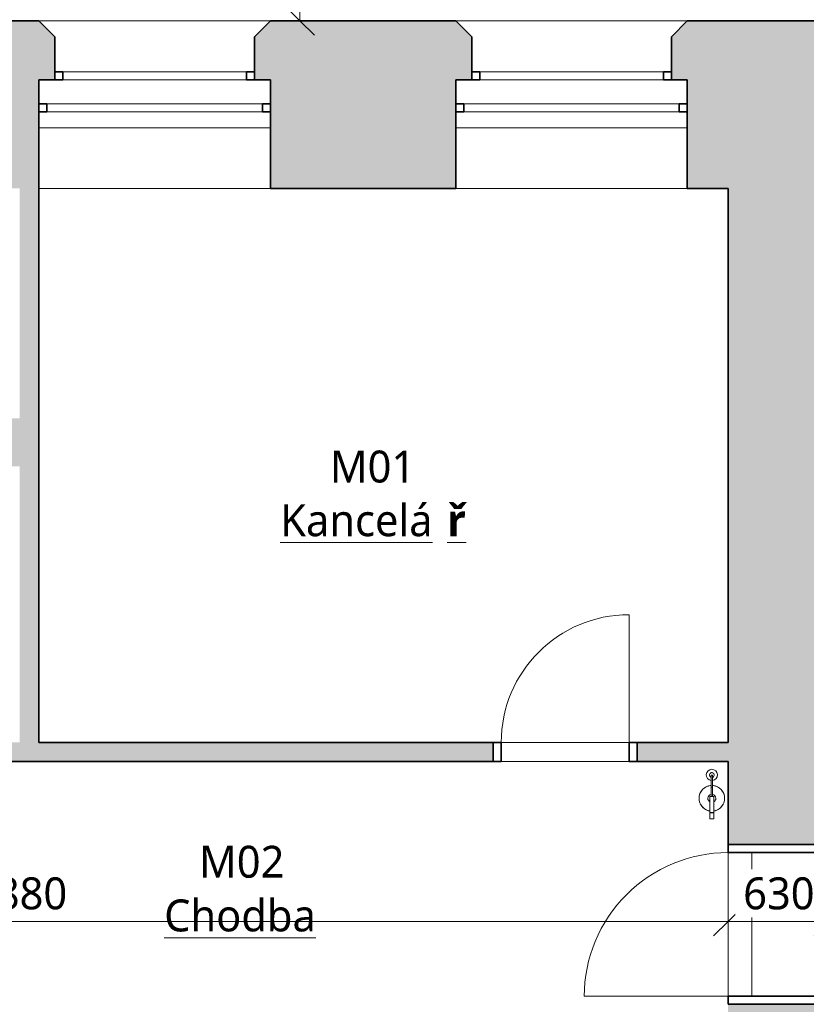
# Model space of a CAD drawing. Header units: metres. Extents: x -2.8 to 41.5, y -3 to 31.1.
# Tile 6 of 21: x 6.2 to 11.1, y 8.6 to 14.8. Entities that reach past the tile are written whole.
import ezdxf

# ---------------------------------------------------------------- set-up
doc = ezdxf.new("R2010")
doc.units = ezdxf.units.M
doc.linetypes.add('AV - Cerch_ 1 tecka 2mm', pattern=[0.004, 0.002, -0.001, 0, -0.001])
doc.layers.add('AV-KOTY', color=5, linetype='Continuous', lineweight=13, true_color=0x0000ff)
doc.layers.add('AV-MISTNOSTI', color=5, linetype='Continuous', lineweight=5, true_color=0x0000ff)
for name, color, linetype, lineweight in [('AV-KOTY-100', 7, 'Continuous', 5), ('AV-SRAFY', 7, 'Continuous', 35), ('AV-STAVBA', 7, 'Continuous', 18)]:
    doc.layers.add(name, color=color, linetype=linetype, lineweight=lineweight)
doc.styles.add('Trebuchet MS', font='trebuc.ttf', dxfattribs={"height": 0.2})
doc.styles.add('Trebuchet MS_B', font='trebuc.ttf', dxfattribs={"height": 0.2})
doc.dimstyles.new('2_mm_-_O_-_Blue_-_mm_-_zaokrouhlena', dxfattribs={"dimscale": 0.3048, "dimtxt": 0.20619, "dimasz": 0.590551, "dimexe": 0.393701, "dimexo": 0.0625, "dimgap": 0.065617, "dimtad": 1, "dimdec": 0, "dimlfac": 1000, "dimrnd": 10, "dimzin": 0, "dimdsep": 46, "dimtxsty": 'Trebuchet MS', "dimblk1": 'OBLIQUE', "dimblk2": 'OBLIQUE', "dimsah": 1, "dimcen": 0.09, "dimazin": 0, "dimtfac": 1, "dimtdec": 4, "dimtix": 1, "dimtmove": 0, "dimatfit": 3, "dimfxl": 0.984252, "dimfxlon": 1, "dimtvp": 1, "dimtfill": 1, "dimtolj": 1, "dimtzin": 0, "dimarcsym": 2})

# ---------------------------------------------------------------- blocks, each defined once
blk = doc.blocks.new('DO_1-L_Obl_ - 800x2070-960776-1NP mezipatro')
at = {"layer": 'AV-STAVBA'}
for p, q in [((0.4, 0.73), (0.4, -0.07)), ((-0.4, -0.19), (-0.4, -0.07)), ((0.4, -0.19), (0.4, -0.07)), ((0.4, -0.07), (0.4, -0.19)), ((-0.45, -0.19), (-0.4, -0.19)), ((0.4, -0.19), (0.45, -0.19))]:
    blk.add_line(p, q, dxfattribs=at)
at = {"layer": 'AV-STAVBA', "lineweight": 35}
for p, q in [((-0.4, -0.07), (-0.45, -0.07)), ((-0.45, -0.07), (-0.45, -0.19)), ((-0.4, -0.19), (-0.4, -0.07)), ((0.45, -0.07), (0.4, -0.07)), ((0.4, -0.07), (0.4, -0.19)), ((0.45, -0.19), (0.45, -0.07)), ((-0.45, -0.19), (-0.4, -0.19)), ((0.4, -0.19), (0.45, -0.19))]:
    blk.add_line(p, q, dxfattribs=at)
at = {"layer": 'AV-STAVBA', "linetype": 'AV - Cerch_ 1 tecka 2mm'}
for p, q in [((-0.4, -0.07), (0.4, -0.07)), ((-0.45, -0.19), (0.45, -0.19)), ((-0.4, -0.19), (0.4, -0.19))]:
    blk.add_line(p, q, dxfattribs=at)
at = {"layer": 'AV-STAVBA'}
blk.add_arc((0.4, -0.07), 0.8, 90, 180, dxfattribs=at)
blk = doc.blocks.new('DO_1-P_Obl__členěné_121 - 900x2100-1016869-1NP mezipatro')
at = {"layer": 'AV-STAVBA'}
for p, q in [((-0.45, 1.085), (-0.45, 0.185)), ((-0.45, -0.445), (-0.45, 0.185)), ((0.45, -0.445), (0.45, 0.185)), ((0.45, 0.185), (0.45, -0.445)), ((-0.5, -0.445), (-0.45, -0.445)), ((-0.45, -0.445), (0.45, -0.445)), ((0.45, -0.445), (0.5, -0.445))]:
    blk.add_line(p, q, dxfattribs=at)
at = {"layer": 'AV-STAVBA', "lineweight": 35}
for p, q in [((-0.45, 0.185), (-0.5, 0.185)), ((-0.5, 0.185), (-0.5, -0.445)), ((-0.45, -0.445), (-0.45, 0.185)), ((0.5, 0.185), (0.45, 0.185)), ((0.45, 0.185), (0.45, -0.445)), ((0.5, -0.445), (0.5, 0.185)), ((-0.5, -0.445), (-0.45, -0.445)), ((0.45, -0.445), (0.5, -0.445))]:
    blk.add_line(p, q, dxfattribs=at)
at = {"layer": 'AV-STAVBA', "linetype": 'AV - Cerch_ 1 tecka 2mm'}
for p, q in [((-0.45, 0.185), (0.45, 0.185)), ((-0.5, -0.445), (0.5, -0.445)), ((-0.45, -0.445), (0.45, -0.445))]:
    blk.add_line(p, q, dxfattribs=at)
at = {"layer": 'AV-STAVBA'}
blk.add_arc((-0.45, 0.185), 0.9, 360, 90, dxfattribs=at)
blk = doc.blocks.new('WI_2-1_dvojité_s příčlí_vnější klenuté nadpraží - 2000x2050-1126709-1NP mezipatro')
at = {"layer": 'AV-STAVBA', "linetype": 'AV - Cerch_ 1 tecka 2mm', "lineweight": 13}
for p, q in [((0.725, 0.525), (-0.725, 0.525)), ((0.625, 0.525), (-0.625, 0.525)), ((-0.625, 0.525), (0.625, 0.525)), ((0.725, -0.525), (-0.725, -0.525)), ((-0.725, -0.525), (0.725, -0.525)), ((0.625, -0.525), (-0.625, -0.525))]:
    blk.add_line(p, q, dxfattribs=at)
at = {"layer": 'AV-STAVBA', "lineweight": 35}
for p, q in [((-0.575, 0.205), (-0.625, 0.205)), ((-0.575, 0.155), (-0.575, 0.205)), ((0.625, 0.205), (0.575, 0.205)), ((0.575, 0.205), (0.575, 0.155)), ((-0.625, 0.155), (-0.575, 0.155)), ((0.575, 0.155), (0.625, 0.155)), ((-0.725, 0.005), (-0.675, 0.005)), ((-0.675, 0.005), (-0.675, -0.045)), ((0.675, -0.045), (0.675, 0.005)), ((0.675, 0.005), (0.725, 0.005)), ((-0.675, -0.045), (-0.725, -0.045)), ((0.725, -0.045), (0.675, -0.045))]:
    blk.add_line(p, q, dxfattribs=at)
at = {"layer": 'AV-STAVBA'}
for p, q in [((-0.625, 0.155), (-0.625, 0.205)), ((-0.625, 0.205), (0.625, 0.205)), ((-0.575, 0.205), (0.575, 0.205)), ((-0.575, 0.155), (-0.575, 0.205)), ((0.575, 0.155), (0.575, 0.205)), ((0.625, 0.155), (0.625, 0.205)), ((-0.625, 0.155), (0.625, 0.155)), ((0.575, 0.155), (-0.575, 0.155)), ((-0.725, 0.005), (-0.725, -0.045)), ((-0.725, 0.005), (0.725, 0.005)), ((0.031, 0.005), (-0.675, 0.005)), ((-0.675, 0.005), (-0.675, -0.045)), ((0.675, 0.005), (0.031, 0.005)), ((0.675, 0.005), (0.675, -0.045)), ((0.725, 0.005), (0.725, -0.045)), ((-0.725, -0.045), (0.725, -0.045)), ((-0.675, -0.045), (0.031, -0.045)), ((0.031, -0.045), (0.675, -0.045))]:
    blk.add_line(p, q, dxfattribs=at)
blk = doc.blocks.new('GM_Nika_obdélníková - 1450x550-1126396-1NP mezipatro')
at = {"layer": 'AV-STAVBA', "linetype": 'AV - Cerch_ 1 tecka 2mm'}
blk.add_line((-0.725, 0.525), (0.725, 0.525), dxfattribs=at)
blk = doc.blocks.new('GM_Hasicí přístroj - Hasici pristroj-V11-1NP mezipatro')
at = {"layer": 'AV-STAVBA', "lineweight": 13}
for p, q in [((-0.0421, 0.0036), (-0.1007, 0.0036)), ((-0.0421, 0.0111), (0.0579, 0.0111)), ((-0.0421, 0.0111), (-0.0421, -0.0139)), ((0.0579, 0.0111), (0.0605, 0.0111)), ((0.0579, 0.0111), (0.0579, -0.0139)), ((0.0605, 0.0111), (0.0979, 0.0111)), ((0.0605, 0.0111), (0.0605, -0.0139)), ((0.0979, 0.0111), (0.0979, -0.0139)), ((-0.1007, -0.0064), (-0.0421, -0.0064)), ((0.0579, -0.0139), (-0.0421, -0.0139)), ((0.0605, -0.0139), (0.0579, -0.0139)), ((0.0979, -0.0139), (0.0605, -0.0139))]:
    blk.add_line(p, q, dxfattribs=at)
at = {"layer": 'AV-STAVBA', "lineweight": 13, "flags": 128}
for points in [[(-0.1007, 0.0036), (-0.1035, 0.0036), (-0.1063, 0.0036), (-0.1092, 0.0036), (-0.112, 0.0036), (-0.1149, 0.0036), (-0.1177, 0.0036), (-0.1205, 0.0036), (-0.1233, 0.0036), (-0.126, 0.0036), (-0.1288, 0.0036), (-0.1315, 0.0036), (-0.1341, 0.0036), (-0.1367, 0.0036), (-0.1393, 0.0036), (-0.1418, 0.0036), (-0.1443, 0.0036), (-0.1467, 0.0036), (-0.149, 0.0036), (-0.1513, 0.0036), (-0.1535, 0.0036), (-0.1556, 0.0036), (-0.1577, 0.0036), (-0.1596, 0.0036), (-0.1615, 0.0036), (-0.1633, 0.0036), (-0.165, 0.0036), (-0.1667, 0.0036), (-0.1682, 0.0036), (-0.1696, 0.0036), (-0.1709, 0.0036), (-0.1714, 0.0036)], [(-0.1714, -0.0064), (-0.1701, -0.0064), (-0.1687, -0.0064), (-0.1673, -0.0064), (-0.1657, -0.0064), (-0.164, -0.0064), (-0.1622, -0.0064), (-0.1604, -0.0064), (-0.1584, -0.0064), (-0.1564, -0.0064), (-0.1543, -0.0064), (-0.1522, -0.0064), (-0.1499, -0.0064), (-0.1476, -0.0064), (-0.1452, -0.0064), (-0.1428, -0.0064), (-0.1403, -0.0064), (-0.1377, -0.0064), (-0.1351, -0.0064), (-0.1325, -0.0064), (-0.1298, -0.0064), (-0.1271, -0.0064), (-0.1244, -0.0064), (-0.1216, -0.0064), (-0.1188, -0.0064), (-0.116, -0.0064), (-0.1131, -0.0064), (-0.1103, -0.0064), (-0.1074, -0.0064), (-0.1046, -0.0064), (-0.1018, -0.0064), (-0.1007, -0.0064)]]:
    blk.add_lwpolyline(points, dxfattribs=at)
at = {"layer": 'AV-STAVBA', "lineweight": 13}
for centre, radius, start, end in [((-0.0307, -0.0014), 0.08, 90, 176.37662), ((-0.0307, -0.0014), 0.08, 114.97132, 155.02868), ((-0.0307, -0.0014), 0.08, 90, 110.02868), ((-0.0307, -0.0014), 0.08, 69.97132, 90), ((-0.0307, -0.0014), 0.08, 9.18677, 90), ((-0.0307, -0.0014), 0.08, 24.97132, 65.02868), ((-0.1772, -0.0014), 0.035, 7.23753, 180), ((-0.1764, -0.0014), 0.015, 18.64917, 180), ((-0.1764, -0.0014), 0.015, 165, 180), ((-0.1764, -0.0014), 0.015, 105, 134.93615), ((-0.1714, -0.0014), 0.005, 150, 180), ((-0.1714, -0.0014), 0.005, 90, 120), ((-0.1764, -0.0014), 0.015, 45.06385, 75), ((-0.1764, -0.0014), 0.015, 18.64917, 44.93615), ((-0.0307, -0.0014), 0.08, 159.97132, 176.42822), ((-0.0307, -0.0014), 0.025, 90, 169.20034), ((-0.0307, -0.0014), 0.025, 30, 90), ((-0.0307, -0.0014), 0.08, 9.05555, 20.02868), ((-0.1772, -0.0014), 0.035, 180, 351.96894), ((-0.1764, -0.0014), 0.015, 174.95011, 180), ((-0.1764, -0.0014), 0.015, 180, 185.04989), ((-0.1764, -0.0014), 0.015, 180, 224.93615), ((-0.1764, -0.0014), 0.015, 180, 341.97651), ((-0.1764, -0.0014), 0.015, 240, 270), ((-0.1714, -0.0014), 0.005, 180, 210), ((-0.1714, -0.0014), 0.005, 240, 285), ((-0.1764, -0.0014), 0.015, 330, 341.97651), ((-0.0307, -0.0014), 0.08, 183.5619, 200.02868), ((-0.0307, -0.0014), 0.08, 183.6137, 270), ((-0.0307, -0.0014), 0.08, 204.97132, 245.02868), ((-0.0307, -0.0014), 0.025, 190.79953, 270), ((-0.0307, -0.0014), 0.025, 270, 330), ((-0.0307, -0.0014), 0.08, 270, 350.81323), ((-0.0307, -0.0014), 0.08, 294.97132, 335.02868), ((-0.0307, -0.0014), 0.08, 339.97132, 350.94445), ((-0.0307, -0.0014), 0.08, 249.97132, 270), ((-0.0307, -0.0014), 0.08, 270, 290.02868)]:
    blk.add_arc(centre, radius, start, end, dxfattribs=at)
for points, knots in [([(-0.1764, -0.0014), (-0.1764, -0.0009), (-0.1762, 0.0003), (-0.1753, 0.0019), (-0.1742, 0.0028), (-0.1731, 0.0033), (-0.1725, 0.0034), (-0.1723, 0.0035)], [0, 0, 0, 0, 0.1111111, 0.2222222, 0.3333333, 0.3888889, 0.4444444, 0.4444444, 0.4444444, 0.4444444]), ([(-0.1689, -0.0058), (-0.1692, -0.0059), (-0.1697, -0.0062), (-0.1705, -0.0064), (-0.1714, -0.0065), (-0.1723, -0.0064), (-0.1731, -0.0062), (-0.1742, -0.0057), (-0.1753, -0.0047), (-0.1762, -0.0032), (-0.1764, -0.002), (-0.1764, -0.0014)], [0.3333333, 0.3333333, 0.3333333, 0.3333333, 0.3888889, 0.4444444, 0.5, 0.5555556, 0.6111111, 0.6666667, 0.7777778, 0.8888889, 1, 1, 1, 1])]:
    blk.add_open_spline(points, degree=3, knots=knots, dxfattribs=at)
for points in [[(-0.1004, -0.0014), (-0.1004, -0.0009), (-0.1004, 0.0003), (-0.1005, 0.0018), (-0.1005, 0.003), (-0.1006, 0.0034), (-0.1006, 0.0035)], [(-0.1006, -0.0064), (-0.1006, -0.0063), (-0.1005, -0.0059), (-0.1005, -0.0047), (-0.1004, -0.0032), (-0.1004, -0.002), (-0.1004, -0.0014)]]:
    blk.add_open_spline(points, degree=3, dxfattribs=at)
blk = doc.blocks.new('DIMBLOCK34-1NP mezipatro')
at = {"layer": 'AV-KOTY-100', "color": 5, "true_color": 0x0000ff}
for p, q in [((7.9746, 15.4132), (7.8846, 15.5032)), ((7.9746, 15.4132), (7.6746, 15.4132)), ((7.9746, 15.4132), (7.9746, 14.7482)), ((7.9746, 15.4132), (8.0646, 15.3232)), ((7.9746, 15.4132), (8.0946, 15.4132)), ((7.9746, 14.7482), (7.8846, 14.8382)), ((7.9746, 14.7482), (7.8546, 14.7482)), ((7.9746, 14.7482), (8.0646, 14.6582)), ((7.9746, 14.7482), (8.2746, 14.7482))]:
    blk.add_line(p, q, dxfattribs=at)
at = {"layer": 'AV-KOTY-100', "color": 0, "insert": (7.6987, 14.8605), "char_height": 0.2, "width": 0.528406, "attachment_point": 1, "rotation": 90, "line_spacing_factor": 1.048425, "style": 'Trebuchet MS', "bg_fill": 3, "box_fill_scale": 1.25, "bg_fill_color": 256, "bg_fill_true_color": 13158600, "bg_fill_transparency": 0}
blk.add_mtext('670', dxfattribs=at)
blk = doc.blocks.new('_Oblique')
at = {"color": 0, "linetype": 'ByBlock', "lineweight": -2}
blk.add_line((-0.5, -0.5), (0.5, 0.5), dxfattribs=at)
blk = doc.blocks.new('DIMBLOCK50-1NP mezipatro')
at = {"layer": 'AV-KOTY-100', "color": 5, "true_color": 0x0000ff}
for p, q in [((1.7748, 9.1073), (1.7748, 9.4073)), ((10.6548, 9.1073), (10.6548, 9.4073)), ((1.7748, 9.1073), (1.8648, 9.1973)), ((10.6548, 9.1073), (10.7448, 9.1973)), ((1.7748, 9.1073), (1.6848, 9.0173)), ((1.7748, 9.1073), (10.6548, 9.1073)), ((1.7748, 9.1073), (1.7748, 8.9873)), ((10.6548, 9.1073), (10.5648, 9.0173)), ((10.6548, 9.1073), (10.6548, 8.9873))]:
    blk.add_line(p, q, dxfattribs=at)
at = {"layer": 'AV-KOTY-100', "color": 0, "insert": (5.9212, 9.3832), "char_height": 0.2, "width": 0.704541, "attachment_point": 1, "line_spacing_factor": 1.048425, "style": 'Trebuchet MS', "bg_fill": 3, "box_fill_scale": 1.25, "bg_fill_color": 256, "bg_fill_true_color": 13158600, "bg_fill_transparency": 0}
blk.add_mtext('8880', dxfattribs=at)
blk = doc.blocks.new('DIMBLOCK51-1NP mezipatro')
at = {"layer": 'AV-KOTY-100', "color": 5, "true_color": 0x0000ff}
for p, q in [((10.6548, 9.1073), (10.6548, 9.4073)), ((11.2848, 9.1073), (11.2848, 9.4073)), ((10.6548, 9.1073), (10.7448, 9.1973)), ((11.2848, 9.1073), (11.3748, 9.1973)), ((10.6548, 9.1073), (10.5648, 9.0173)), ((10.6548, 9.1073), (11.2848, 9.1073)), ((10.6548, 9.1073), (10.6548, 8.9873)), ((11.2848, 9.1073), (11.1948, 9.0173)), ((11.2848, 9.1073), (11.2848, 8.9873))]:
    blk.add_line(p, q, dxfattribs=at)
at = {"layer": 'AV-KOTY-100', "color": 0, "insert": (10.7496, 9.3832), "char_height": 0.2, "width": 0.528406, "attachment_point": 1, "line_spacing_factor": 1.048425, "style": 'Trebuchet MS', "bg_fill": 3, "box_fill_scale": 1.25, "bg_fill_color": 256, "bg_fill_true_color": 13158600, "bg_fill_transparency": 0}
blk.add_mtext('630', dxfattribs=at)

msp = doc.modelspace()

# ---------------------------------------------------------------- hatches: boundary and pattern name
at = {"layer": 'AV-SRAFY', "lineweight": 18}
h = msp.add_hatch(color=256, dxfattribs=at)
h.paths.add_polyline_path([(10.6548, 13.6982), (10.6548, 14.7482), (10.3998, 14.7482), (10.2998, 14.6482), (10.2998, 14.3782), (10.3998, 14.3782), (10.3998, 13.6982)])
h.paths.add_polyline_path([(8.9498, 13.6982), (8.9498, 14.3782), (9.0498, 14.3782), (9.0498, 14.6482), (8.9498, 14.7482), (7.7898, 14.7482), (7.6898, 14.6482), (7.6898, 14.3782), (7.7898, 14.3782), (7.7898, 13.6982)])
h.paths.add_polyline_path([(6.3398, 13.6982), (6.3398, 14.3782), (6.4398, 14.3782), (6.4398, 14.6482), (6.3398, 14.7482), (2.6448, 14.7482), (2.6448, 13.6982), (3.3662, 13.6982), (3.3662, 14.1966), (4.2079, 14.1966), (4.3098, 14.1911), (4.4105, 14.1747), (4.5089, 14.1475), (4.6038, 14.11), (4.6941, 14.0625), (4.7856, 13.9997), (4.8568, 13.9399), (4.9273, 13.8661), (4.9896, 13.7853), (5.0427, 13.6982), (6.2198, 13.6982)])
h.paths.add_polyline_path([(0.8448, 13.6982), (0.8448, 14.7482), (0.4148, 14.7482), (0.4148, 14.2232), (0.3148, 14.2232), (0.3148, 13.6982), (0.5349, 13.6982)])
h = msp.add_hatch(color=256, dxfattribs=at)
h.paths.add_polyline_path([(16.5648, 14.0482), (17.4148, 14.0482), (17.4148, 14.7482), (16.6148, 14.7482), (16.5148, 14.6482), (16.5148, 14.3782), (16.5648, 14.3782)])
h.paths.add_polyline_path([(15.1648, 14.0482), (15.1648, 14.3782), (15.2148, 14.3782), (15.2148, 14.6482), (15.1148, 14.7482), (13.3148, 14.7482), (13.2148, 14.6482), (13.2148, 14.3782), (13.2648, 14.3782), (13.2648, 14.0482), (14.704, 14.0482)])
h.paths.add_polyline_path([(11.8648, 14.0482), (11.8648, 14.3782), (11.9148, 14.3782), (11.9148, 14.6482), (11.8148, 14.7482), (10.6548, 14.7482), (10.6548, 14.0482), (11.2848, 14.0482)])
for points in [[(10.6548, 12.5982), (11.2848, 12.5982), (11.2848, 14.0482), (10.6548, 14.0482), (10.6548, 13.5799)], [(6.2198, 10.2282), (6.3398, 10.2282), (6.3398, 13.6982), (6.2198, 13.6982), (6.2198, 11.9582)]]:
    msp.add_hatch(color=256, dxfattribs=at).paths.add_polyline_path(points)
h = msp.add_hatch(color=256, dxfattribs=at)
h.paths.add_polyline_path([(10.6548, 8.0382), (11.2848, 8.0382), (11.2848, 8.5882), (10.6548, 8.5882), (10.6548, 8.5482)])
h.paths.add_polyline_path([(10.6548, 9.5882), (11.2848, 9.5882), (11.2848, 12.5982), (10.6548, 12.5982), (10.6548, 9.7479)])
h = msp.add_hatch(color=256, dxfattribs=at)
h.paths.add_polyline_path([(3.726, 12.1186), (3.7273, 12.1186), (3.7273, 12.2582), (3.7258, 12.2582)])
h.paths.add_polyline_path([(3.7273, 11.9582), (3.7266, 12.1183), (3.726, 12.1186), (3.6403, 12.1587), (3.5579, 12.2054), (3.4793, 12.2582), (2.8598, 12.2582), (2.8598, 11.9582), (3.3948, 11.9582)])
h.paths.add_polyline_path([(6.2198, 11.9582), (6.2198, 12.2582), (4.93, 12.2582), (4.8527, 12.2061), (4.7716, 12.16), (4.6873, 12.1202), (4.6873, 11.9582), (6.2025, 11.9582)])
h = msp.add_hatch(color=256, dxfattribs=at)
h.paths.add_polyline_path([(10.0848, 10.1082), (10.6548, 10.1082), (10.6548, 10.2282), (10.0848, 10.2282)])
h.paths.add_polyline_path([(9.1848, 10.1082), (9.1848, 10.2282), (4.6696, 10.2282), (4.6696, 10.1082), (9.0363, 10.1082)])
h.paths.add_polyline_path([(1.9522, 10.1082), (1.9518, 10.2282), (1.7748, 10.2282), (1.7748, 10.1082), (1.9518, 10.1082)])
h.paths.add_polyline_path([(3.3687, 10.1082), (3.7696, 10.1082), (3.7696, 10.2282), (2.6522, 10.2282), (2.6522, 10.1082)])

# ---------------------------------------------------------------- linework, layer by layer
at = {"layer": 'AV-STAVBA', "lineweight": 35}
for p, q in [((6.3398, 14.7482), (6.1548, 14.7482)), ((6.4398, 14.6482), (6.3398, 14.7482)), ((7.7898, 14.7482), (7.6898, 14.6482)), ((8.9498, 14.7482), (7.7898, 14.7482)), ((9.0498, 14.6482), (8.9498, 14.7482)), ((10.3998, 14.7482), (10.2998, 14.6482)), ((11.8148, 14.7482), (10.3998, 14.7482)), ((6.4398, 14.3782), (6.4398, 14.6482)), ((7.6898, 14.6482), (7.6898, 14.3782)), ((9.0498, 14.3782), (9.0498, 14.6482)), ((10.2998, 14.6482), (10.2998, 14.3782)), ((6.3398, 10.2282), (6.3398, 14.3782)), ((6.3398, 14.3782), (6.4398, 14.3782)), ((7.6898, 14.3782), (7.7898, 14.3782)), ((7.7898, 14.3782), (7.7898, 13.6982)), ((8.9498, 13.6982), (8.9498, 14.3782)), ((8.9498, 14.3782), (9.0498, 14.3782)), ((10.2998, 14.3782), (10.3998, 14.3782)), ((10.3998, 14.3782), (10.3998, 13.6982)), ((7.7898, 13.6982), (8.9498, 13.6982)), ((10.3998, 13.6982), (10.6548, 13.6982)), ((10.6548, 13.6982), (10.6548, 10.2282)), ((9.1848, 10.2282), (6.3398, 10.2282)), ((9.1848, 10.1082), (9.1848, 10.2282)), ((10.6548, 10.2282), (10.0848, 10.2282)), ((10.0848, 10.2282), (10.0848, 10.1082)), ((4.6696, 10.1082), (9.1848, 10.1082)), ((10.0848, 10.1082), (10.6548, 10.1082)), ((10.6548, 10.1082), (10.6548, 9.5882)), ((10.6548, 9.5882), (11.2848, 9.5882))]:
    msp.add_line(p, q, dxfattribs=at)
at = {"layer": 'AV-STAVBA'}
for p, q in [((6.3398, 14.7482), (7.7898, 14.7482)), ((8.9498, 14.7482), (10.3998, 14.7482)), ((6.3398, 14.0782), (7.7898, 14.0782)), ((8.9498, 14.0782), (10.3998, 14.0782)), ((9.2348, 10.2282), (10.0348, 10.2282)), ((9.2348, 10.1082), (10.0348, 10.1082)), ((10.6548, 9.5382), (10.6548, 8.6382)), ((10.8048, 8.6382), (10.8048, 9.5382))]:
    msp.add_line(p, q, dxfattribs=at)

# ---------------------------------------------------------------- block references
at = {"layer": 'AV-STAVBA', "linetype": 'AV - Cerch_ 1 tecka 2mm', "lineweight": 13}
for p in [(7.0648, 14.2232), (9.6748, 14.2232)]:
    msp.add_blockref('WI_2-1_dvojité_s příčlí_vnější klenuté nadpraží - 2000x2050-1126709-1NP mezipatro', p, dxfattribs=at)
at = {"layer": 'AV-STAVBA'}
for name, p, rotation in [('GM_Nika_obdélníková - 1450x550-1126396-1NP mezipatro', (7.0648, 14.2232), 180), ('GM_Nika_obdélníková - 1450x550-1126396-1NP mezipatro', (9.6748, 14.2232), 180), ('GM_Hasicí přístroj - Hasici pristroj-V11-1NP mezipatro', (10.5548, 9.8477), 269.9999999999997), ('DO_1-P_Obl__členěné_121 - 900x2100-1016869-1NP mezipatro', (10.8398, 9.0882), 89.9999999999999)]:
    msp.add_blockref(name, p, dxfattribs=dict(at, rotation=rotation))
msp.add_blockref('DO_1-L_Obl_ - 800x2070-960776-1NP mezipatro', (9.6348, 10.2982), dxfattribs=at)

# ---------------------------------------------------------------- texts
at = {"layer": 'AV-MISTNOSTI', "char_height": 0.2, "attachment_point": 1, "style": 'Trebuchet MS_B'}
for s, insert, width in [('M01', (8.1619, 12.0562), 0.657384), ('\\LKancelá', (7.8509, 11.72), 1.266666), ('\\L\\fTrebuchet MS|b1|i0|c238|p34|;\\Lř', (8.896, 11.72), 0.144304), ('M02', (7.3427, 9.5811), 0.657384), ('\\LChodba', (7.1242, 9.2448), 1.186497)]:
    msp.add_mtext(s, dxfattribs=dict(at, insert=insert, width=width))

# ---------------------------------------------------------------- next in the draw order: dimensions: what is measured, and where the dimension line sits
at = {"layer": 'AV-KOTY', "lineweight": 5}
dim = msp.add_linear_dim(base=(7.9746, 14.7482), p1=(7.6746, 15.4132), p2=(8.2746, 14.7482), angle=90, dimstyle='2_mm_-_O_-_Blue_-_mm_-_zaokrouhlena', override={"dimpost": '<>', "dimfxl": 0.89567}, dxfattribs=at)
dim.commit()
dim.dimension.update_dxf_attribs({"geometry": 'DIMBLOCK34-1NP mezipatro', "text_midpoint": (7.8526, 15.0807)})
dim = msp.add_linear_dim(base=(10.6548, 9.1073), p1=(1.7748, 9.4073), p2=(10.6548, 9.4073), dimstyle='2_mm_-_O_-_Blue_-_mm_-_zaokrouhlena', override={"dimpost": '<>', "dimfxl": 8.880043}, dxfattribs=at)
dim.commit()
dim.dimension.update_dxf_attribs({"geometry": 'DIMBLOCK50-1NP mezipatro', "text_midpoint": (6.2148, 9.229)})

# ---------------------------------------------------------------- next in the draw order: dimensions: what is measured, and where the dimension line sits
dim = msp.add_linear_dim(base=(11.2848, 9.1073), p1=(10.6548, 9.4073), p2=(11.2848, 9.4073), dimstyle='2_mm_-_O_-_Blue_-_mm_-_zaokrouhlena', override={"dimpost": '<>', "dimfxl": 0.63}, dxfattribs=at)
dim.commit()
dim.dimension.update_dxf_attribs({"geometry": 'DIMBLOCK51-1NP mezipatro', "text_midpoint": (10.9698, 9.2294)})

doc.saveas('drawing.dxf')
